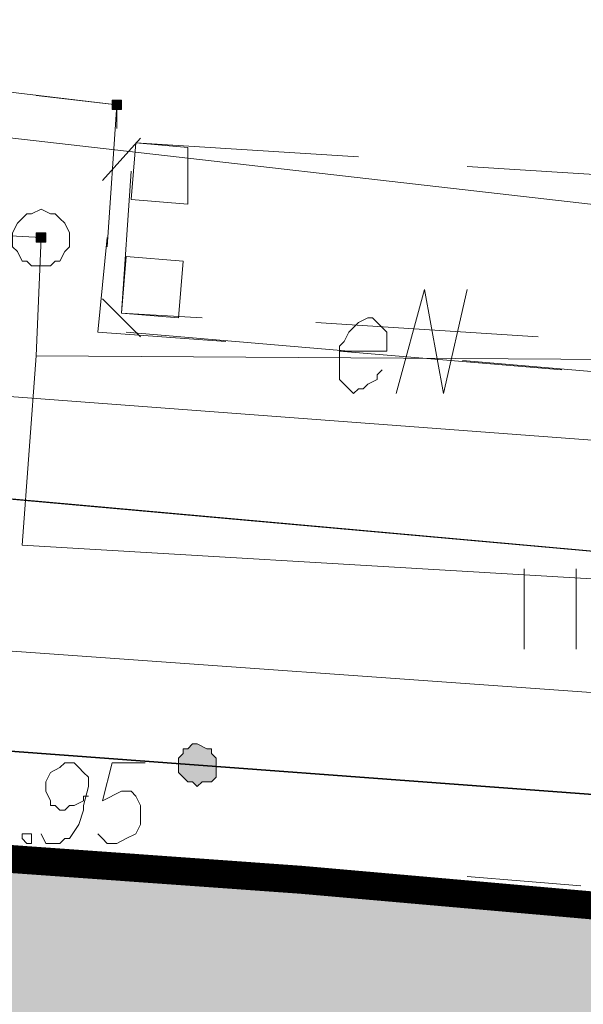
# Model space of a CAD drawing. Header units: metres. Extents: x 7431553 to 7432401, y 5544342 to 5544539.
# Tile 140 of 180: x 7432154 to 7432159, y 5544492 to 5544501. Entities that reach past the tile are written whole.
import ezdxf

# ---------------------------------------------------------------- set-up
doc = ezdxf.new("R2010")
doc.units = ezdxf.units.M
doc.header["$MEASUREMENT"] = 0
doc.layers.add('BG-PR90-PB-PZT-PZT01_2026_04_14$0$MAPA DCP', color=7, linetype='Continuous', lineweight=0)
doc.layers.add('PRIMETECH_XREF', color=7, linetype='Continuous', lineweight=5)
for name, color, linetype in [('BG-PR90-PB-PZT-PZT01_2026_04_14$0$OPISY', 7, 'Continuous'), ('BG-PR90-PB-PZT-PZT01_2026_04_14$0$Z_granica-wlasnosci', 170, 'Continuous'), ('BG-PR90-PB-PZT-PZT01_2026_04_14$0$Z_szraf zielen', 72, 'Continuous')]:
    doc.layers.add(name, color=color, linetype=linetype)
doc.styles.add('BG-PR90-PB-PZT-PZT01_2026_04_14$0$Standard', font='txt')
doc.dimstyles.new('BG-PR90-PB-PZT-PZT01_2026_04_14$0$Standard', dxfattribs={"dimtxt": 0.18, "dimasz": 0.18, "dimexe": 0.18, "dimexo": 0.0625, "dimgap": 0.09, "dimtad": 0, "dimtih": 1, "dimtoh": 1, "dimdec": 4, "dimzin": 0, "dimdsep": 46, "dimtxsty": 'BG-PR90-PB-PZT-PZT01_2026_04_14$0$Standard', "dimcen": 0.09, "dimadec": 0, "dimazin": 0, "dimtfac": 1, "dimtdec": 4, "dimtofl": 0, "dimtmove": 0, "dimatfit": 3, "dimfxl": 1, "dimtolj": 1, "dimtzin": 0, "dimarcsym": 0})

# ---------------------------------------------------------------- blocks, each defined once
blk = doc.blocks.new('BG-PR90-PB-PZT-PZT01_2026_04_14$0$Naddrwiną2025_v2klauzulap')
at = {"layer": 'BG-PR90-PB-PZT-PZT01_2026_04_14$0$MAPA DCP', "linetype": 'Continuous', "lineweight": 0, "transparency": 33554559}
for points in [[(7431669.0755, 5544570.4857), (7431669.0755, 5544570.4857), (7431669.0332, 5544570.4857), (7431669.0332, 5544570.4857), (7431669.0332, 5544570.5281), (7431669.0332, 5544570.5281), (7431668.9908, 5544570.5281), (7431668.9908, 5544570.4857), (7431668.9908, 5544570.4857), (7431668.9485, 5544570.4857), (7431668.9485, 5544570.4857), (7431668.9485, 5544570.4434), (7431668.9908, 5544570.4434), (7431668.9908, 5544570.4434), (7431668.9908, 5544570.4434), (7431669.0332, 5544570.4434), (7431669.0332, 5544570.4434), (7431669.0332, 5544570.4434), (7431669.0332, 5544570.4434), (7431669.0755, 5544570.4434), (7431669.0755, 5544570.4434)], [(7431668.0172, 5544569.7238), (7431667.9325, 5544569.7238), (7431667.8902, 5544569.6814), (7431667.8478, 5544569.6814), (7431667.8478, 5544569.6391), (7431667.8055, 5544569.5544), (7431667.8055, 5544569.5121), (7431667.8478, 5544569.4698), (7431667.8478, 5544569.4274), (7431667.8902, 5544569.4274), (7431667.9325, 5544569.3851), (7431667.9748, 5544569.3851), (7431668.0172, 5544569.3851), (7431668.0595, 5544569.3851), (7431668.1018, 5544569.4274), (7431668.1442, 5544569.4698), (7431668.1442, 5544569.5121), (7431668.1865, 5544569.5544), (7431668.1442, 5544569.5968), (7431668.1442, 5544569.6391), (7431668.1442, 5544569.6814), (7431668.1018, 5544569.7238), (7431668.0595, 5544569.7238), (7431668.0595, 5544569.7238)], [(7431662.0905, 5544568.7924), (7431662.0905, 5544568.7924), (7431662.1328, 5544568.7924), (7431662.1328, 5544568.7924), (7431662.1328, 5544568.8347), (7431662.1328, 5544568.8347), (7431662.1328, 5544568.8347), (7431662.1328, 5544568.8347), (7431662.1328, 5544568.8771), (7431662.1328, 5544568.8771), (7431662.1328, 5544568.8771), (7431662.0905, 5544568.8771), (7431662.0905, 5544568.8771), (7431662.0905, 5544568.8771), (7431662.0482, 5544568.8771), (7431662.0482, 5544568.8771), (7431662.0482, 5544568.8771), (7431662.0482, 5544568.8347), (7431662.0482, 5544568.8347), (7431662.0482, 5544568.8347), (7431662.0482, 5544568.8347), (7431662.0482, 5544568.7924), (7431662.0482, 5544568.7924)], [(7431663.2335, 5544568.1574), (7431663.2335, 5544568.1574), (7431663.2335, 5544568.1998), (7431663.2758, 5544568.1998), (7431663.2758, 5544568.1998), (7431663.2758, 5544568.1998), (7431663.2758, 5544568.1998), (7431663.3182, 5544568.1998), (7431663.3182, 5544568.1998), (7431663.3182, 5544568.1998), (7431663.3182, 5544568.1998), (7431663.3182, 5544568.1574), (7431663.3182, 5544568.1574), (7431663.3182, 5544568.1574), (7431663.3182, 5544568.1574), (7431663.3182, 5544568.1151), (7431663.3182, 5544568.1151), (7431663.3182, 5544568.1151), (7431663.3182, 5544568.1151), (7431663.2758, 5544568.1151), (7431663.2758, 5544568.1151), (7431663.2758, 5544568.1151), (7431663.2335, 5544568.1151)]]:
    blk.add_hatch(color=256, dxfattribs=at).paths.add_polyline_path(points)
at = {"layer": 'BG-PR90-PB-PZT-PZT01_2026_04_14$0$MAPA DCP', "color": 5, "linetype": 'Continuous', "lineweight": 18, "transparency": 33554687}
blk.add_lwpolyline([(7431667.5515, 5544687.3681), (7431667.4668, 5544685.6747), (7431667.0858, 5544680.2137), (7431666.5355, 5544672.2127), (7431665.6888, 5544659.2164), (7431665.3502, 5544655.0254), (7431664.8422, 5544644.3997), (7431664.4612, 5544637.1607), (7431664.1225, 5544627.6781), (7431663.5722, 5544613.7504), (7431663.4452, 5544611.6337), (7431663.9532, 5544603.7174), (7431664.4188, 5544597.1134), (7431664.1225, 5544596.9864), (7431663.3605, 5544597.1134), (7431664.4612, 5544596.8594), (7431664.8845, 5544590.2131), (7431663.7415, 5544579.7567), (7431661.4555, 5544559.7331)], dxfattribs=at)
at = {"layer": 'BG-PR90-PB-PZT-PZT01_2026_04_14$0$MAPA DCP', "color": 1, "linetype": 'Continuous', "lineweight": 18, "transparency": 33554687}
for points in [[(7431664.9692, 5544543.4771), (7431664.1648, 5544543.5617), (7431664.2918, 5544545.0857), (7431664.3765, 5544547.1177), (7431665.5195, 5544566.8027), (7431666.4508, 5544577.1744), (7431665.9005, 5544582.4661), (7431667.1282, 5544586.7841), (7431667.3822, 5544591.7371), (7431668.0172, 5544609.1784), (7431669.4142, 5544635.8061), (7431670.7265, 5544637.7534), (7431670.5572, 5544639.4891), (7431669.8375, 5544641.0554), (7431671.1498, 5544669.4611), (7431672.0812, 5544686.6484)], [(7431635.9708, 5544534.9257), (7431643.8025, 5544535.1374), (7431645.1148, 5544536.2381), (7431659.8892, 5544534.3754), (7431661.2015, 5544534.0791), (7431662.2175, 5544548.2184), (7431665.4348, 5544548.0491), (7431666.7472, 5544564.6861), (7431668.4828, 5544589.0701), (7431669.6258, 5544612.2264), (7431671.3615, 5544639.7431), (7431672.5892, 5544663.2381), (7431673.9015, 5544686.3944)], [(7431664.3342, 5544568.1151), (7431666.0275, 5544567.9881), (7431667.3398, 5544590.1708), (7431664.5458, 5544590.3824), (7431665.6465, 5544596.1397), (7431665.3078, 5544603.2094), (7431666.1122, 5544614.8511)], [(7431663.2758, 5544568.1574), (7431664.3342, 5544568.1151), (7431664.3765, 5544574.6768), (7431664.3342, 5544574.5498)], [(7431664.6728, 5544571.3324), (7431663.7415, 5544571.5864), (7431664.6728, 5544571.7558), (7431663.7415, 5544571.9674)], [(7431664.2918, 5544570.8244), (7431664.2918, 5544571.2478), (7431664.1225, 5544571.2478), (7431664.0802, 5544571.2054), (7431663.9955, 5544571.1208), (7431663.9955, 5544571.0784), (7431664.0378, 5544570.9938), (7431664.0802, 5544570.9514), (7431664.1225, 5544570.9091), (7431664.2072, 5544570.8668), (7431664.2495, 5544570.8244), (7431664.3765, 5544570.8244), (7431664.4612, 5544570.8244), (7431664.5035, 5544570.8244), (7431664.5458, 5544570.8244), (7431664.6305, 5544570.9091), (7431664.6728, 5544570.9514), (7431664.6305, 5544570.9938), (7431664.6305, 5544571.0361), (7431664.5882, 5544571.0784), (7431664.5458, 5544571.1631), (7431664.5035, 5544571.1631), (7431664.4612, 5544571.2054)], [(7431770.0828, 5544497.7571), (7431763.9022, 5544498.8154), (7431752.8108, 5544501.1861), (7431737.0628, 5544503.7261), (7431734.9885, 5544503.7261), (7431705.3128, 5544505.6734), (7431674.5365, 5544507.6631), (7431671.4885, 5544507.7478), (7431664.5035, 5544508.7214), (7431660.4818, 5544511.3038), (7431658.8308, 5544513.0394), (7431657.0528, 5544516.8494), (7431656.2485, 5544521.0404), (7431658.1958, 5544542.5881), (7431658.8732, 5544545.9748), (7431662.9795, 5544562.6118), (7431663.2758, 5544568.1574), (7431664.3342, 5544568.1151)]]:
    blk.add_lwpolyline(points, dxfattribs=at)
at = {"layer": 'BG-PR90-PB-PZT-PZT01_2026_04_14$0$MAPA DCP', "color": 30, "linetype": 'Continuous', "lineweight": 18, "true_color": 0xff6500, "transparency": 33554687}
for points in [[(7431664.8845, 5544546.0594), (7431664.3765, 5544547.1177), (7431665.5195, 5544566.8028), (7431666.4509, 5544577.1744), (7431665.9005, 5544582.4661), (7431667.1282, 5544586.7841), (7431667.3822, 5544591.7371), (7431668.0172, 5544609.1784), (7431669.4142, 5544635.8061), (7431670.7265, 5544637.7534), (7431670.5572, 5544639.4891), (7431669.8375, 5544641.0554), (7431671.1498, 5544669.4611), (7431672.0812, 5544686.6484)], [(7431661.5825, 5544526.3321), (7431665.3502, 5544576.5817), (7431665.5195, 5544577.2167)]]:
    blk.add_lwpolyline(points, dxfattribs=at)
at = {"layer": 'BG-PR90-PB-PZT-PZT01_2026_04_14$0$MAPA DCP', "linetype": 'Continuous', "lineweight": 35, "transparency": 33554687}
blk.add_lwpolyline([(7431675.8912, 5544686.0557), (7431675.4255, 5544679.3671), (7431673.9862, 5544657.7347), (7431673.4358, 5544650.1994), (7431672.5468, 5544638.0497), (7431671.1922, 5544617.4757), (7431670.3032, 5544603.4634), (7431669.7528, 5544595.8857), (7431670.7688, 5544579.8414), (7431669.5412, 5544577.4707), (7431668.3982, 5544574.9731), (7431667.5938, 5544564.1781), (7431667.2975, 5544558.8864), (7431666.9165, 5544553.7641), (7431666.3238, 5544544.1967), (7431665.3925, 5544531.8777), (7431673.8168, 5544524.3001), (7431682.1988, 5544516.7224)], dxfattribs=at)
at = {"layer": 'BG-PR90-PB-PZT-PZT01_2026_04_14$0$MAPA DCP', "linetype": 'Continuous', "lineweight": 18, "transparency": 33554687}
for points in [[(7431673.8592, 5544657.3114), (7431726.8182, 5544654.0941), (7431721.1878, 5544574.8461), (7431714.1605, 5544575.3964), (7431713.1868, 5544561.4264), (7431668.6098, 5544564.6014), (7431669.0332, 5544570.4857), (7431669.5412, 5544576.5817), (7431670.7265, 5544580.5187), (7431669.7952, 5544596.8594), (7431673.1818, 5544646.7281)], [(7431662.4292, 5544569.0041), (7431662.9372, 5544568.9618), (7431662.9795, 5544569.4698), (7431662.4715, 5544569.4698)], [(7431663.9532, 5544568.8771), (7431663.9955, 5544569.3851), (7431663.4875, 5544569.4274), (7431663.4452, 5544568.9194)], [(7431663.0218, 5544568.1574), (7431663.0642, 5544568.2421), (7431663.0642, 5544568.2844), (7431663.1065, 5544568.3268), (7431663.1488, 5544568.3691), (7431663.2335, 5544568.4114), (7431663.2758, 5544568.4114), (7431663.3605, 5544568.4114), (7431663.4028, 5544568.3691), (7431663.4875, 5544568.3268), (7431663.4875, 5544568.2844), (7431663.5298, 5544568.2421), (7431663.5298, 5544568.1574), (7431663.5298, 5544568.0728), (7431663.4875, 5544568.0304), (7431663.4875, 5544567.9881), (7431663.4028, 5544567.9458), (7431663.3605, 5544567.9034), (7431663.2758, 5544567.9034), (7431663.2335, 5544567.9034), (7431663.1488, 5544567.9458), (7431663.1065, 5544567.9881), (7431663.0642, 5544568.0304), (7431663.0642, 5544568.0728)]]:
    blk.add_lwpolyline(points, close=True, dxfattribs=at)
at = {"layer": 'BG-PR90-PB-PZT-PZT01_2026_04_14$0$MAPA DCP', "linetype": 'Continuous', "lineweight": 25, "transparency": 33554687}
blk.add_lwpolyline([(7431667.3822, 5544591.7371), (7431667.1282, 5544586.7841), (7431665.9005, 5544582.4661), (7431666.4509, 5544577.1744), (7431665.5195, 5544566.8028)], dxfattribs=at)
at = {"layer": 'BG-PR90-PB-PZT-PZT01_2026_04_14$0$MAPA DCP', "linetype": 'Continuous', "lineweight": 18, "transparency": 33554687}
for points in [[(7431638.0875, 5544583.0588), (7431638.9765, 5544582.6354), (7431663.7838, 5544577.7248), (7431669.5412, 5544576.5817), (7431669.0332, 5544570.4857), (7431668.6098, 5544564.6014), (7431667.2128, 5544545.2128), (7431636.4788, 5544546.8214)], [(7431662.6408, 5544571.9674), (7431662.7679, 5544573.9571)], [(7431664.5458, 5544573.9147), (7431664.3765, 5544571.9251)], [(7431666.9588, 5544572.9411), (7431666.2392, 5544572.9411)], [(7431664.2918, 5544570.8244), (7431664.4612, 5544572.8141)], [(7431664.1648, 5544572.6024), (7431664.0378, 5544570.6127)], [(7431666.2392, 5544572.4754), (7431666.9588, 5544572.4754)], [(7431662.4292, 5544569.0041), (7431662.5562, 5544570.9938)], [(7431664.2918, 5544570.9091), (7431664.1225, 5544568.9194)], [(7431663.2758, 5544568.7501), (7431664.1225, 5544568.6654), (7431664.2072, 5544569.8084)], [(7431663.9955, 5544569.5967), (7431663.9532, 5544568.8771), (7431662.6832, 5544568.9618)], [(7431662.3868, 5544569.0464), (7431662.7679, 5544568.7078)], [(7431664.1648, 5544569.0464), (7431663.8262, 5544568.7078)], [(7431661.8788, 5544567.0567), (7431662.0905, 5544568.8347), (7431662.3022, 5544568.8347)], [(7431663.3605, 5544568.7501), (7431662.0905, 5544568.8347), (7431662.0058, 5544568.1151)]]:
    blk.add_lwpolyline(points, dxfattribs=at)
at = {"layer": 'BG-PR90-PB-PZT-PZT01_2026_04_14$0$MAPA DCP', "color": 4, "linetype": 'Continuous', "lineweight": 18, "transparency": 33554687}
for points in [[(7431668.9908, 5544571.9674), (7431669.0332, 5544572.4754), (7431669.0755, 5544572.9834)], [(7431668.9062, 5544570.4434), (7431668.9908, 5544571.4594)], [(7431668.8215, 5544568.9194), (7431668.8638, 5544569.4274), (7431668.8638, 5544569.9354)], [(7431668.7368, 5544567.3954), (7431668.7792, 5544568.4114)]]:
    blk.add_lwpolyline(points, dxfattribs=at)
at = {"layer": 'BG-PR90-PB-PZT-PZT01_2026_04_14$0$MAPA DCP', "color": 94, "linetype": 'Continuous', "lineweight": 18, "true_color": 0x009a00, "transparency": 33554687}
for points in [[(7431669.2025, 5544572.5177), (7431669.1178, 5544571.5017)], [(7431669.0755, 5544570.9937), (7431669.0332, 5544570.4857), (7431669.0332, 5544569.9777)], [(7431668.9908, 5544569.4698), (7431668.9062, 5544568.4538)]]:
    blk.add_lwpolyline(points, dxfattribs=at)
at = {"layer": 'BG-PR90-PB-PZT-PZT01_2026_04_14$0$MAPA DCP', "linetype": 'Continuous', "lineweight": 0, "transparency": 33554687}
for points in [[(7431669.0755, 5544570.4857), (7431669.0755, 5544570.4857), (7431669.0332, 5544570.4857), (7431669.0332, 5544570.4857), (7431669.0332, 5544570.5281), (7431669.0332, 5544570.5281), (7431668.9908, 5544570.5281), (7431668.9908, 5544570.4857), (7431668.9908, 5544570.4857), (7431668.9485, 5544570.4857), (7431668.9485, 5544570.4857), (7431668.9485, 5544570.4434), (7431668.9908, 5544570.4434), (7431668.9908, 5544570.4434), (7431668.9908, 5544570.4434), (7431669.0332, 5544570.4434), (7431669.0332, 5544570.4434), (7431669.0332, 5544570.4434), (7431669.0332, 5544570.4434), (7431669.0755, 5544570.4434)], [(7431668.0172, 5544569.7238), (7431667.9325, 5544569.7238), (7431667.8902, 5544569.6814), (7431667.8478, 5544569.6814), (7431667.8478, 5544569.6391), (7431667.8055, 5544569.5544), (7431667.8055, 5544569.5121), (7431667.8478, 5544569.4698), (7431667.8478, 5544569.4274), (7431667.8902, 5544569.4274), (7431667.9325, 5544569.3851), (7431667.9748, 5544569.3851), (7431668.0172, 5544569.3851), (7431668.0595, 5544569.3851), (7431668.1018, 5544569.4274), (7431668.1442, 5544569.4698), (7431668.1442, 5544569.5121), (7431668.1865, 5544569.5544), (7431668.1442, 5544569.5968), (7431668.1442, 5544569.6391), (7431668.1442, 5544569.6814), (7431668.1018, 5544569.7238), (7431668.0595, 5544569.7238)], [(7431662.0905, 5544568.7924), (7431662.0905, 5544568.7924), (7431662.1328, 5544568.7924), (7431662.1328, 5544568.7924), (7431662.1328, 5544568.8347), (7431662.1328, 5544568.8347), (7431662.1328, 5544568.8347), (7431662.1328, 5544568.8347), (7431662.1328, 5544568.8771), (7431662.1328, 5544568.8771), (7431662.1328, 5544568.8771), (7431662.0905, 5544568.8771), (7431662.0905, 5544568.8771), (7431662.0905, 5544568.8771), (7431662.0482, 5544568.8771), (7431662.0482, 5544568.8771), (7431662.0482, 5544568.8771), (7431662.0482, 5544568.8347), (7431662.0482, 5544568.8347), (7431662.0482, 5544568.8347), (7431662.0482, 5544568.8347), (7431662.0482, 5544568.7924), (7431662.0482, 5544568.7924)], [(7431663.2335, 5544568.1574), (7431663.2335, 5544568.1574), (7431663.2335, 5544568.1998), (7431663.2758, 5544568.1998), (7431663.2758, 5544568.1998), (7431663.2758, 5544568.1998), (7431663.2758, 5544568.1998), (7431663.3182, 5544568.1998), (7431663.3182, 5544568.1998), (7431663.3182, 5544568.1998), (7431663.3182, 5544568.1998), (7431663.3182, 5544568.1574), (7431663.3182, 5544568.1574), (7431663.3182, 5544568.1574), (7431663.3182, 5544568.1574), (7431663.3182, 5544568.1151), (7431663.3182, 5544568.1151), (7431663.3182, 5544568.1151), (7431663.3182, 5544568.1151), (7431663.2758, 5544568.1151), (7431663.2758, 5544568.1151), (7431663.2758, 5544568.1151), (7431663.2335, 5544568.1151)]]:
    blk.add_lwpolyline(points, close=True, dxfattribs=at)
at = {"layer": 'BG-PR90-PB-PZT-PZT01_2026_04_14$0$MAPA DCP', "linetype": 'Continuous', "lineweight": 9, "transparency": 33554687}
for points in [[(7431667.9748, 5544569.0887), (7431667.9748, 5544568.7924), (7431668.3135, 5544568.7078), (7431668.2288, 5544568.8771), (7431668.2288, 5544568.9618), (7431668.2712, 5544569.0041), (7431668.3558, 5544569.0464), (7431668.4405, 5544569.0464), (7431668.5252, 5544569.0464), (7431668.6098, 5544569.0041), (7431668.6522, 5544568.9194), (7431668.6945, 5544568.8347), (7431668.6945, 5544568.7501), (7431668.6522, 5544568.7078), (7431668.6098, 5544568.6654)], [(7431668.6098, 5544568.1574), (7431668.6945, 5544568.1998), (7431668.6945, 5544568.3268), (7431668.6522, 5544568.3691), (7431668.6522, 5544568.4114), (7431668.5252, 5544568.4961), (7431668.3982, 5544568.5384), (7431668.3558, 5544568.5384), (7431668.1865, 5544568.5808), (7431668.1018, 5544568.5808), (7431668.0595, 5544568.5384), (7431668.0172, 5544568.4961), (7431667.9748, 5544568.4538), (7431667.9748, 5544568.3691), (7431668.0172, 5544568.3268), (7431668.0595, 5544568.2421), (7431668.1442, 5544568.1998), (7431668.1865, 5544568.1998), (7431668.2288, 5544568.1998), (7431668.3135, 5544568.2421), (7431668.3558, 5544568.2421), (7431668.3558, 5544568.2844), (7431668.3982, 5544568.3268), (7431668.3982, 5544568.3691), (7431668.3558, 5544568.4114), (7431668.3558, 5544568.4538), (7431668.3135, 5544568.5384), (7431668.2712, 5544568.5384), (7431668.2712, 5544568.5808)]]:
    blk.add_lwpolyline(points, dxfattribs=at)
blk.add_lwpolyline([(7431668.6098, 5544568.0304), (7431668.6098, 5544568.0727), (7431668.6945, 5544568.0727), (7431668.6945, 5544568.0304), (7431668.6522, 5544567.9881), (7431668.6098, 5544567.9881)], close=True, dxfattribs=at)
at = {"layer": 'BG-PR90-PB-PZT-PZT01_2026_04_14$0$MAPA DCP', "color": 5, "linetype": 'Continuous', "lineweight": 18, "transparency": 33554687}
blk.add_arc((7433022.7645, 5544513.0139), 1363.4314, 172.854498, 180.4366048, dxfattribs=at)
blk = doc.blocks.new('BG-PR90-PB-PZT-PZT01_2026_04_14')
at = {"layer": 'BG-PR90-PB-PZT-PZT01_2026_04_14$0$Z_szraf zielen', "true_color": 0xb0d592}
h = blk.add_hatch(color=63, dxfattribs=at)
h.dxf.hatch_style = 1
h.paths.add_polyline_path([(7432147.21, 5544449.15), (7432150.41, 5544493.74), (7432156.27, 5544493.32), (7432162.4, 5544492.78), (7432166.34, 5544491.62), (7432182.67, 5544492.54), (7432242.5247, 5544488.4588), (7432243.1, 5544488.46), (7432239.91, 5544435.52), (7432160.67, 5544441.17), (7432161.18, 5544448.16), (7432160.6813, 5544448.1953), (7432160.6813, 5544448.1956), (7432160.7887, 5544449.7025), (7432165.2773, 5544449.3825), (7432165.064, 5544446.3901), (7432170.0513, 5544446.0345), (7432170.0797, 5544446.4334), (7432172.5652, 5544446.2562), (7432173.0721, 5544446.2201), (7432180.5532, 5544445.6867), (7432180.7381, 5544448.2801), (7432180.7819, 5544448.9825), (7432181.0937, 5544453.2674), (7432193.7154, 5544452.3675), (7432193.6087, 5544450.8713), (7432200.591, 5544450.3734), (7432200.8043, 5544453.3658), (7432203.9495, 5544453.1415), (7432204.6464, 5544453.0919, -0.414214), (7432206.4991, 5544450.9547), (7432205.9792, 5544443.6638), (7432221.9413, 5544442.5257), (7432225.0079, 5544485.5335), (7432209.0484, 5544486.6714), (7432208.0527, 5544472.7069, -0.414214), (7432206.9841, 5544471.7805), (7432205.9866, 5544471.8516, -0.414214), (7432205.0603, 5544472.9202), (7432206.056, 5544486.8848), (7432206.1627, 5544488.381), (7432166.2636, 5544491.2259), (7432166.1569, 5544489.7297), (7432165.1612, 5544475.7651), (7432165.1172, 5544475.1478, -0.414214), (7432163.5143, 5544473.7583), (7432158.0906, 5544474.149), (7432158.4332, 5544479.291), (7432158.4312, 5544479.2633), (7432151.4182, 5544479.7596), (7432151.4182, 5544479.7596), (7432151.0382, 5544474.6479), (7432149.21, 5544449.0083)])
at = {"layer": 'BG-PR90-PB-PZT-PZT01_2026_04_14$0$Z_granica-wlasnosci', "color": 5, "true_color": 0x1414ff, "const_width": 0.25}
blk.add_lwpolyline([(7432243.1, 5544488.46), (7432239.91, 5544435.52), (7432160.67, 5544441.17), (7432161.18, 5544448.16), (7432147.21, 5544449.15), (7432150.41, 5544493.74), (7432156.27, 5544493.32), (7432162.4, 5544492.78), (7432166.34, 5544491.62), (7432182.67, 5544492.54), (7432242.5247, 5544488.4588)], close=True, dxfattribs=at)
blk.add_lwpolyline([(7432243.1, 5544488.46), (7432239.91, 5544435.52), (7432160.67, 5544441.17), (7432161.18, 5544448.16), (7432147.21, 5544449.15), (7432150.41, 5544493.74), (7432156.27, 5544493.32), (7432162.4, 5544492.78), (7432166.34, 5544491.62), (7432182.67, 5544492.54), (7432242.5247, 5544488.4588)], close=True, dxfattribs=at)
blk.add_lwpolyline([(7432243.1, 5544488.46), (7432239.91, 5544435.52), (7432160.67, 5544441.17), (7432161.18, 5544448.16), (7432147.21, 5544449.15), (7432150.41, 5544493.74), (7432156.27, 5544493.32), (7432162.4, 5544492.78), (7432166.34, 5544491.62), (7432182.67, 5544492.54), (7432242.5247, 5544488.4588)], close=True, dxfattribs=at)
at = {"layer": 'BG-PR90-PB-PZT-PZT01_2026_04_14$0$MAPA DCP', "rotation": 270}
blk.add_blockref('BG-PR90-PB-PZT-PZT01_2026_04_14$0$Naddrwiną2025_v2klauzulap', (1887585.7883, 12976162.3402), dxfattribs=at)
at = {"layer": 'BG-PR90-PB-PZT-PZT01_2026_04_14$0$OPISY'}
blk.add_leader([(7432163.0015, 5544487.048, 63.1834), (7432147.8929, 5544492.0716, 63.1834), (7432135.366, 5544492.9842, 63.1834)], dimstyle='BG-PR90-PB-PZT-PZT01_2026_04_14$0$Standard', dxfattribs=at)

msp = doc.modelspace()

# ---------------------------------------------------------------- block references
at = {"layer": 'PRIMETECH_XREF', "linetype": 'Continuous', "lineweight": 0, "rotation": 360}
msp.add_blockref('BG-PR90-PB-PZT-PZT01_2026_04_14', (0, 0), dxfattribs=at)

doc.saveas('drawing.dxf')
